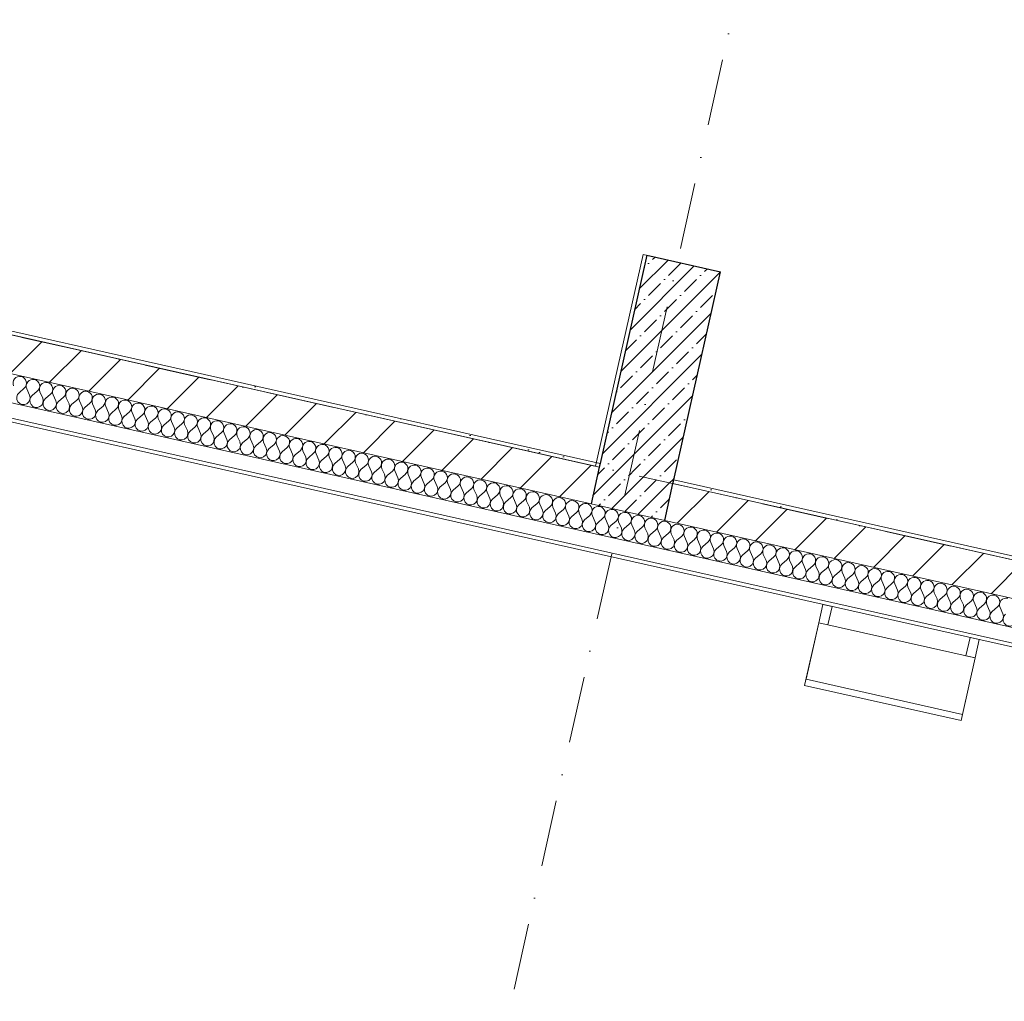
# Model space of a CAD drawing. Header units: millimetres. Extents: x -7218036 to -6881410, y 6117771 to 6219607.
# Tile 9 of 84: x -7181417 to -7176200, y 6132448 to 6137648. Entities that reach past the tile are written whole.
import ezdxf
from ezdxf.enums import TextEntityAlignment as Align

# ---------------------------------------------------------------- set-up
doc = ezdxf.new("R2010")
doc.units = ezdxf.units.MM
doc.header["$MEASUREMENT"] = 0
doc.linetypes.add('Штрихпунктирная', pattern=[670.277762, 352.777767, -176.388884, 0, -141.111112])
for name, color, linetype in [('S - МОП.АР', 7, 'Continuous'), ('АР-Мебель_Оборудование на фасаде.АР', 7, 'Continuous'), ('АР-Стены_внешние_.АР', 7, 'Continuous'), ('АР-Стены_внутренние_пилоны.АР', 7, 'Continuous'), ('АР-Чертеж-Оси_Осевые размеры.АР', 7, 'Continuous')]:
    doc.layers.add(name, color=color, linetype=linetype)
for name, color, linetype, lineweight in [('АР-Мебель_Оборудование на фасаде.АР_Ном._пера__101', 252, 'Continuous', 0), ('АР-Стены_внешние_.АР_Ном._пера__1', 7, 'Continuous', 0), ('АР-Стены_внутренние_пилоны.АР_Ном._пера__1', 7, 'Continuous', 15), ('АР-Чертеж-Оси_Осевые размеры.АР_Ном._пера__120', 7, 'Continuous', 0)]:
    doc.layers.add(name, color=color, linetype=linetype, lineweight=lineweight)
doc.styles.add('РЎР“Р•РќР•Р\xa0Р\x98Р\xa0_РЎРўР\x98Р›Р¬_3', font='GOTHIC.TTF')
pattern_1 = [(45, (-6566190.34, 6563027.8), (-111.369318, 111.369318), [0, -105, 0, -157.5]), (110, (-6565840.34, 6563027.8), (148.001588, 53.868173), [0, -77, 0, -133])]
pattern_2 = [(45, (-6566190.34, 6562677.8), (-127.27922, 127.27922), [])]
pattern_3 = [(45, (-6566190.34, 6562677.8), (-84.852814, 84.852814), []), (45, (-6566232.77, 6562720.22), (-84.852814, 84.852814), [90, -30, 0, -30])]

# ---------------------------------------------------------------- blocks, each defined once
blk = doc.blocks.new('Кондиционер Воздуха 23[2]_1', base_point=(-7177258.1, 6134121.6))
at = {"layer": 'АР-Мебель_Оборудование на фасаде.АР_Ном._пера__101', "color": 252, "linetype": 'Continuous', "lineweight": 0}
for p, q in [((-7177183.6, 6134453.3), (-7177258.1, 6134121.6)), ((-7177183.6, 6134453.3), (-7177250.7, 6134154.8)), ((-7176354.3, 6134267.1), (-7177183.6, 6134453.3)), ((-7176354.3, 6134267.1), (-7177183.6, 6134453.3)), ((-7176428.8, 6133935.4), (-7176354.3, 6134267.1)), ((-7176421.3, 6133968.5), (-7176354.3, 6134267.1)), ((-7177250.7, 6134154.8), (-7176421.3, 6133968.5)), ((-7177258.1, 6134121.6), (-7176428.8, 6133935.4))]:
    blk.add_line(p, q, dxfattribs=at)
blk = doc.blocks.new('*X17', base_point=(-6566190.3, 6562677.8))
at = {"layer": 'АР-Стены_внешние_.АР_Ном._пера__1', "color": 7, "linetype": 'Continuous', "lineweight": 0}
for p, q in [((-7181420.9, 6135672.4), (-7181393.7, 6135695.5)), ((-7181365.1, 6135659.8), (-7181379.8, 6135692.4)), ((-7181351.2, 6135656.7), (-7181324, 6135679.9)), ((-7181295.4, 6135644.2), (-7181310.1, 6135676.8)), ((-7181281.5, 6135641.1), (-7181254.3, 6135664.2)), ((-7181225.7, 6135628.5), (-7181240.4, 6135661.1)), ((-7181211.8, 6135625.4), (-7181184.6, 6135648.6)), ((-7181156, 6135612.9), (-7181170.7, 6135645.5)), ((-7181142.1, 6135609.8), (-7181114.9, 6135632.9)), ((-7181086.4, 6135597.2), (-7181101, 6135629.8)), ((-7181072.4, 6135594.1), (-7181045.2, 6135617.3)), ((-7181016.7, 6135581.6), (-7181031.3, 6135614.2)), ((-7181002.7, 6135578.5), (-7180975.6, 6135601.6)), ((-7180947, 6135565.9), (-7180961.6, 6135598.5)), ((-7180933, 6135562.8), (-7180905.9, 6135586)), ((-7180877.3, 6135550.3), (-7180891.9, 6135582.9)), ((-7180863.3, 6135547.1), (-7180836.2, 6135570.3)), ((-7180807.6, 6135534.6), (-7180822.2, 6135567.2)), ((-7180793.6, 6135531.5), (-7180766.5, 6135554.7)), ((-7180737.9, 6135519), (-7180752.5, 6135551.5)), ((-7180724, 6135515.8), (-7180696.8, 6135539)), ((-7180668.2, 6135503.3), (-7180682.8, 6135535.9)), ((-7180654.3, 6135500.2), (-7180627.1, 6135523.4)), ((-7180598.5, 6135487.7), (-7180613.2, 6135520.2)), ((-7180584.6, 6135484.5), (-7180557.4, 6135507.7)), ((-7180528.8, 6135472), (-7180543.5, 6135504.6)), ((-7180514.9, 6135468.9), (-7180487.7, 6135492.1)), ((-7180459.1, 6135456.4), (-7180473.8, 6135488.9)), ((-7180445.2, 6135453.2), (-7180418, 6135476.4)), ((-7180389.4, 6135440.7), (-7180404.1, 6135473.3)), ((-7180375.5, 6135437.6), (-7180348.3, 6135460.8)), ((-7180319.7, 6135425.1), (-7180334.4, 6135457.6)), ((-7180305.8, 6135421.9), (-7180278.6, 6135445.1)), ((-7180250, 6135409.4), (-7180264.7, 6135442)), ((-7180236.1, 6135406.3), (-7180208.9, 6135429.5)), ((-7180180.3, 6135393.8), (-7180195, 6135426.3)), ((-7180166.4, 6135390.6), (-7180139.2, 6135413.8)), ((-7180110.7, 6135378.1), (-7180125.3, 6135410.7)), ((-7180096.7, 6135375), (-7180069.5, 6135398.2)), ((-7180041, 6135362.5), (-7180055.6, 6135395)), ((-7180027, 6135359.3), (-7179999.9, 6135382.5)), ((-7179971.3, 6135346.8), (-7179985.9, 6135379.4)), ((-7179957.3, 6135343.7), (-7179930.2, 6135366.9)), ((-7179901.6, 6135331.1), (-7179916.2, 6135363.7)), ((-7179887.6, 6135328), (-7179860.5, 6135351.2)), ((-7179831.9, 6135315.5), (-7179846.5, 6135348.1)), ((-7179817.9, 6135312.4), (-7179790.8, 6135335.5)), ((-7179762.2, 6135299.8), (-7179776.8, 6135332.4)), ((-7179748.3, 6135296.7), (-7179721.1, 6135319.9)), ((-7179692.5, 6135284.2), (-7179707.1, 6135316.8)), ((-7179678.6, 6135281.1), (-7179651.4, 6135304.2)), ((-7179622.8, 6135268.5), (-7179637.5, 6135301.1)), ((-7179608.9, 6135265.4), (-7179581.7, 6135288.6)), ((-7179553.1, 6135252.9), (-7179567.8, 6135285.5)), ((-7179539.2, 6135249.8), (-7179512, 6135272.9)), ((-7179483.4, 6135237.2), (-7179498.1, 6135269.8)), ((-7179469.5, 6135234.1), (-7179442.3, 6135257.3)), ((-7179413.7, 6135221.6), (-7179428.4, 6135254.2)), ((-7179399.8, 6135218.5), (-7179372.6, 6135241.6)), ((-7179344, 6135205.9), (-7179358.7, 6135238.5)), ((-7179330.1, 6135202.8), (-7179302.9, 6135226)), ((-7179274.3, 6135190.3), (-7179289, 6135222.8)), ((-7179260.4, 6135187.1), (-7179233.2, 6135210.3)), ((-7179204.7, 6135174.6), (-7179219.3, 6135207.2)), ((-7179190.7, 6135171.5), (-7179163.5, 6135194.7)), ((-7179135, 6135159), (-7179149.6, 6135191.5)), ((-7179121, 6135155.8), (-7179093.9, 6135179)), ((-7179065.3, 6135143.3), (-7179079.9, 6135175.9)), ((-7179051.3, 6135140.2), (-7179024.2, 6135163.4)), ((-7178995.6, 6135127.7), (-7179010.2, 6135160.2)), ((-7178981.6, 6135124.5), (-7178954.5, 6135147.7)), ((-7178925.9, 6135112), (-7178940.5, 6135144.6)), ((-7178911.9, 6135108.9), (-7178884.8, 6135132.1)), ((-7178856.2, 6135096.4), (-7178870.8, 6135128.9)), ((-7178842.3, 6135093.2), (-7178815.1, 6135116.4)), ((-7178786.5, 6135080.7), (-7178801.1, 6135113.3)), ((-7178772.6, 6135077.6), (-7178745.4, 6135100.8)), ((-7178716.8, 6135065.1), (-7178731.5, 6135097.6)), ((-7178702.9, 6135061.9), (-7178675.7, 6135085.1)), ((-7178647.1, 6135049.4), (-7178661.8, 6135082)), ((-7178633.2, 6135046.3), (-7178606, 6135069.5)), ((-7178577.4, 6135033.8), (-7178592.1, 6135066.3)), ((-7178563.5, 6135030.6), (-7178536.3, 6135053.8)), ((-7178507.7, 6135018.1), (-7178522.4, 6135050.7)), ((-7178493.8, 6135015), (-7178466.6, 6135038.2)), ((-7178438, 6135002.4), (-7178452.7, 6135035)), ((-7178424.1, 6134999.3), (-7178396.9, 6135022.5)), ((-7178368.3, 6134986.8), (-7178383, 6135019.4)), ((-7178354.4, 6134983.7), (-7178327.2, 6135006.8)), ((-7178298.7, 6134971.1), (-7178313.3, 6135003.7)), ((-7178284.7, 6134968), (-7178257.5, 6134991.2)), ((-7178229, 6134955.5), (-7178243.6, 6134988.1)), ((-7178215, 6134952.4), (-7178187.9, 6134975.5)), ((-7178159.3, 6134939.8), (-7178173.9, 6134972.4)), ((-7178145.3, 6134936.7), (-7178118.2, 6134959.9)), ((-7178089.6, 6134924.2), (-7178104.2, 6134956.8)), ((-7178075.6, 6134921.1), (-7178048.5, 6134944.2)), ((-7178019.9, 6134908.5), (-7178034.5, 6134941.1)), ((-7178005.9, 6134905.4), (-7177978.8, 6134928.6)), ((-7177950.2, 6134892.9), (-7177964.8, 6134925.5)), ((-7177936.3, 6134889.8), (-7177909.1, 6134912.9)), ((-7177880.5, 6134877.2), (-7177895.1, 6134909.8)), ((-7177866.6, 6134874.1), (-7177839.4, 6134897.3)), ((-7177810.8, 6134861.6), (-7177825.5, 6134894.2)), ((-7177796.9, 6134858.4), (-7177769.7, 6134881.6)), ((-7177741.1, 6134845.9), (-7177755.8, 6134878.5)), ((-7177727.2, 6134842.8), (-7177700, 6134866)), ((-7177671.4, 6134830.3), (-7177686.1, 6134862.8)), ((-7177657.5, 6134827.1), (-7177630.3, 6134850.3)), ((-7177601.7, 6134814.6), (-7177616.4, 6134847.2)), ((-7177587.8, 6134811.5), (-7177560.6, 6134834.7)), ((-7177532, 6134799), (-7177546.7, 6134831.5)), ((-7177518.1, 6134795.8), (-7177490.9, 6134819)), ((-7177462.3, 6134783.3), (-7177477, 6134815.9)), ((-7177448.4, 6134780.2), (-7177421.2, 6134803.4)), ((-7177392.6, 6134767.7), (-7177407.3, 6134800.2)), ((-7177378.7, 6134764.5), (-7177351.5, 6134787.7)), ((-7177323, 6134752), (-7177337.6, 6134784.6)), ((-7177309, 6134748.9), (-7177281.8, 6134772.1)), ((-7177253.3, 6134736.4), (-7177267.9, 6134768.9)), ((-7177239.3, 6134733.2), (-7177212.2, 6134756.4)), ((-7177183.6, 6134720.7), (-7177198.2, 6134753.3)), ((-7177169.6, 6134717.6), (-7177142.5, 6134740.8)), ((-7177113.9, 6134705.1), (-7177128.5, 6134737.6)), ((-7177099.9, 6134701.9), (-7177072.8, 6134725.1)), ((-7177044.2, 6134689.4), (-7177058.8, 6134722)), ((-7177030.2, 6134686.3), (-7177003.1, 6134709.5)), ((-7176974.5, 6134673.8), (-7176989.1, 6134706.3)), ((-7176960.6, 6134670.6), (-7176933.4, 6134693.8)), ((-7176904.8, 6134658.1), (-7176919.4, 6134690.7)), ((-7176890.9, 6134655), (-7176863.7, 6134678.2)), ((-7176835.1, 6134642.4), (-7176849.8, 6134675)), ((-7176821.2, 6134639.3), (-7176794, 6134662.5)), ((-7176765.4, 6134626.8), (-7176780.1, 6134659.4)), ((-7176751.5, 6134623.7), (-7176724.3, 6134646.8)), ((-7176695.7, 6134611.1), (-7176710.4, 6134643.7)), ((-7176681.8, 6134608), (-7176654.6, 6134631.2)), ((-7176626, 6134595.5), (-7176640.7, 6134628.1)), ((-7176612.1, 6134592.4), (-7176584.9, 6134615.5)), ((-7176556.3, 6134579.8), (-7176571, 6134612.4)), ((-7176542.4, 6134576.7), (-7176515.2, 6134599.9)), ((-7176486.6, 6134564.2), (-7176501.3, 6134596.8)), ((-7176472.7, 6134561.1), (-7176445.5, 6134584.2)), ((-7176417, 6134548.5), (-7176431.6, 6134581.1)), ((-7176403, 6134545.4), (-7176375.8, 6134568.6)), ((-7176347.3, 6134532.9), (-7176361.9, 6134565.5)), ((-7176333.3, 6134529.8), (-7176306.2, 6134552.9)), ((-7176277.6, 6134517.2), (-7176292.2, 6134549.8)), ((-7176263.6, 6134514.1), (-7176236.5, 6134537.3)), ((-7176207.9, 6134501.6), (-7176222.5, 6134534.2))]:
    blk.add_line(p, q, dxfattribs=at)
for centre, start, end in [((-7181416.9, 6135722.7), 77.342, 204.2119), ((-7181416.9, 6135722.7), 310.4721, 77.342), ((-7181347.2, 6135707.1), 77.342, 204.2119), ((-7181347.2, 6135707.1), 310.4721, 77.342), ((-7181277.5, 6135691.4), 77.342, 204.2119), ((-7181277.5, 6135691.4), 310.4721, 77.342), ((-7181207.8, 6135675.8), 77.342, 204.2119), ((-7181207.8, 6135675.8), 310.4721, 77.342), ((-7181138.1, 6135660.1), 77.342, 204.2119), ((-7181138.1, 6135660.1), 310.4721, 77.342), ((-7181397.7, 6135645.2), 130.4721, 24.2119), ((-7181328, 6135629.5), 130.4721, 24.2119), ((-7181258.3, 6135613.9), 130.4721, 24.2119), ((-7181068.4, 6135644.5), 77.342, 204.2119), ((-7181068.4, 6135644.5), 310.4721, 77.342), ((-7180998.7, 6135628.8), 77.342, 204.2119), ((-7180998.7, 6135628.8), 310.4721, 77.342), ((-7180929, 6135613.2), 77.342, 204.2119), ((-7180929, 6135613.2), 310.4721, 77.342), ((-7181188.6, 6135598.2), 130.4721, 24.2119), ((-7181118.9, 6135582.6), 130.4721, 24.2119), ((-7181049.2, 6135566.9), 130.4721, 24.2119), ((-7180859.3, 6135597.5), 77.342, 204.2119), ((-7180859.3, 6135597.5), 310.4721, 77.342), ((-7180789.7, 6135581.8), 77.342, 204.2119), ((-7180789.7, 6135581.8), 310.4721, 77.342), ((-7180720, 6135566.2), 77.342, 204.2119), ((-7180720, 6135566.2), 310.4721, 77.342), ((-7180979.5, 6135551.3), 130.4721, 24.2119), ((-7180909.8, 6135535.6), 130.4721, 24.2119), ((-7180840.2, 6135520), 130.4721, 24.2119), ((-7180650.3, 6135550.5), 77.342, 204.2119), ((-7180650.3, 6135550.5), 310.4721, 77.342), ((-7180580.6, 6135534.9), 77.342, 204.2119), ((-7180580.6, 6135534.9), 310.4721, 77.342), ((-7180510.9, 6135519.2), 77.342, 204.2119), ((-7180510.9, 6135519.2), 310.4721, 77.342), ((-7180441.2, 6135503.6), 77.342, 204.2119), ((-7180441.2, 6135503.6), 310.4721, 77.342), ((-7180770.5, 6135504.3), 130.4721, 24.2119), ((-7180700.8, 6135488.7), 130.4721, 24.2119), ((-7180631.1, 6135473), 130.4721, 24.2119), ((-7180561.4, 6135457.4), 130.4721, 24.2119), ((-7180371.5, 6135487.9), 77.342, 204.2119), ((-7180371.5, 6135487.9), 310.4721, 77.342), ((-7180301.8, 6135472.3), 77.342, 204.2119), ((-7180301.8, 6135472.3), 310.4721, 77.342), ((-7180232.1, 6135456.6), 77.342, 204.2119), ((-7180232.1, 6135456.6), 310.4721, 77.342), ((-7180491.7, 6135441.7), 130.4721, 24.2119), ((-7180422, 6135426.1), 130.4721, 24.2119), ((-7180352.3, 6135410.4), 130.4721, 24.2119), ((-7180162.4, 6135441), 77.342, 204.2119), ((-7180162.4, 6135441), 310.4721, 77.342), ((-7180092.7, 6135425.3), 77.342, 204.2119), ((-7180092.7, 6135425.3), 310.4721, 77.342), ((-7180023, 6135409.7), 77.342, 204.2119), ((-7180023, 6135409.7), 310.4721, 77.342), ((-7180282.6, 6135394.8), 130.4721, 24.2119), ((-7180212.9, 6135379.1), 130.4721, 24.2119), ((-7180143.2, 6135363.5), 130.4721, 24.2119), ((-7179953.3, 6135394), 77.342, 204.2119), ((-7179953.3, 6135394), 310.4721, 77.342), ((-7179883.7, 6135378.4), 77.342, 204.2119), ((-7179883.7, 6135378.4), 310.4721, 77.342), ((-7179814, 6135362.7), 77.342, 204.2119), ((-7179814, 6135362.7), 310.4721, 77.342), ((-7179744.3, 6135347.1), 77.342, 204.2119), ((-7179744.3, 6135347.1), 310.4721, 77.342), ((-7180073.5, 6135347.8), 130.4721, 24.2119), ((-7180003.8, 6135332.2), 130.4721, 24.2119), ((-7179934.2, 6135316.5), 130.4721, 24.2119), ((-7179864.5, 6135300.8), 130.4721, 24.2119), ((-7179674.6, 6135331.4), 77.342, 204.2119), ((-7179674.6, 6135331.4), 310.4721, 77.342), ((-7179604.9, 6135315.8), 77.342, 204.2119), ((-7179604.9, 6135315.8), 310.4721, 77.342), ((-7179535.2, 6135300.1), 77.342, 204.2119), ((-7179535.2, 6135300.1), 310.4721, 77.342), ((-7179794.8, 6135285.2), 130.4721, 24.2119), ((-7179725.1, 6135269.5), 130.4721, 24.2119), ((-7179655.4, 6135253.9), 130.4721, 24.2119), ((-7179465.5, 6135284.5), 77.342, 204.2119), ((-7179465.5, 6135284.5), 310.4721, 77.342), ((-7179395.8, 6135268.8), 77.342, 204.2119), ((-7179395.8, 6135268.8), 310.4721, 77.342), ((-7179326.1, 6135253.1), 77.342, 204.2119), ((-7179326.1, 6135253.1), 310.4721, 77.342), ((-7179585.7, 6135238.2), 130.4721, 24.2119), ((-7179516, 6135222.6), 130.4721, 24.2119), ((-7179446.3, 6135206.9), 130.4721, 24.2119), ((-7179256.4, 6135237.5), 77.342, 204.2119), ((-7179256.4, 6135237.5), 310.4721, 77.342), ((-7179186.7, 6135221.8), 77.342, 204.2119), ((-7179186.7, 6135221.8), 310.4721, 77.342), ((-7179117, 6135206.2), 77.342, 204.2119), ((-7179117, 6135206.2), 310.4721, 77.342), ((-7179047.3, 6135190.5), 77.342, 204.2119), ((-7179047.3, 6135190.5), 310.4721, 77.342), ((-7179376.6, 6135191.3), 130.4721, 24.2119), ((-7179306.9, 6135175.6), 130.4721, 24.2119), ((-7179237.2, 6135160), 130.4721, 24.2119), ((-7179167.5, 6135144.3), 130.4721, 24.2119), ((-7178977.7, 6135174.9), 77.342, 204.2119), ((-7178977.7, 6135174.9), 310.4721, 77.342), ((-7178908, 6135159.2), 77.342, 204.2119), ((-7178908, 6135159.2), 310.4721, 77.342), ((-7178838.3, 6135143.6), 77.342, 204.2119), ((-7178838.3, 6135143.6), 310.4721, 77.342), ((-7179097.8, 6135128.7), 130.4721, 24.2119), ((-7179028.1, 6135113), 130.4721, 24.2119), ((-7178958.5, 6135097.4), 130.4721, 24.2119), ((-7178768.6, 6135127.9), 77.342, 204.2119), ((-7178768.6, 6135127.9), 310.4721, 77.342), ((-7178698.9, 6135112.3), 77.342, 204.2119), ((-7178698.9, 6135112.3), 310.4721, 77.342), ((-7178629.2, 6135096.6), 77.342, 204.2119), ((-7178629.2, 6135096.6), 310.4721, 77.342), ((-7178888.8, 6135081.7), 130.4721, 24.2119), ((-7178819.1, 6135066.1), 130.4721, 24.2119), ((-7178749.4, 6135050.4), 130.4721, 24.2119), ((-7178559.5, 6135081), 77.342, 204.2119), ((-7178559.5, 6135081), 310.4721, 77.342), ((-7178489.8, 6135065.3), 77.342, 204.2119), ((-7178489.8, 6135065.3), 310.4721, 77.342), ((-7178420.1, 6135049.7), 77.342, 204.2119), ((-7178420.1, 6135049.7), 310.4721, 77.342), ((-7178350.4, 6135034), 77.342, 204.2119), ((-7178350.4, 6135034), 310.4721, 77.342), ((-7178679.7, 6135034.8), 130.4721, 24.2119), ((-7178610, 6135019.1), 130.4721, 24.2119), ((-7178540.3, 6135003.5), 130.4721, 24.2119), ((-7178470.6, 6134987.8), 130.4721, 24.2119), ((-7178280.7, 6135018.4), 77.342, 204.2119), ((-7178280.7, 6135018.4), 310.4721, 77.342), ((-7178211, 6135002.7), 77.342, 204.2119), ((-7178211, 6135002.7), 310.4721, 77.342), ((-7178141.3, 6134987.1), 77.342, 204.2119), ((-7178141.3, 6134987.1), 310.4721, 77.342), ((-7178400.9, 6134972.2), 130.4721, 24.2119), ((-7178331.2, 6134956.5), 130.4721, 24.2119), ((-7178261.5, 6134940.8), 130.4721, 24.2119), ((-7178071.6, 6134971.4), 77.342, 204.2119), ((-7178071.6, 6134971.4), 310.4721, 77.342), ((-7178002, 6134955.8), 77.342, 204.2119), ((-7178002, 6134955.8), 310.4721, 77.342), ((-7177932.3, 6134940.1), 77.342, 204.2119), ((-7177932.3, 6134940.1), 310.4721, 77.342), ((-7178191.8, 6134925.2), 130.4721, 24.2119), ((-7178122.1, 6134909.5), 130.4721, 24.2119), ((-7178052.5, 6134893.9), 130.4721, 24.2119), ((-7177862.6, 6134924.5), 77.342, 204.2119), ((-7177862.6, 6134924.5), 310.4721, 77.342), ((-7177792.9, 6134908.8), 77.342, 204.2119), ((-7177792.9, 6134908.8), 310.4721, 77.342), ((-7177723.2, 6134893.1), 77.342, 204.2119), ((-7177723.2, 6134893.1), 310.4721, 77.342), ((-7177653.5, 6134877.5), 77.342, 204.2119), ((-7177653.5, 6134877.5), 310.4721, 77.342), ((-7177982.8, 6134878.2), 130.4721, 24.2119), ((-7177913.1, 6134862.6), 130.4721, 24.2119), ((-7177843.4, 6134846.9), 130.4721, 24.2119), ((-7177773.7, 6134831.3), 130.4721, 24.2119), ((-7177583.8, 6134861.8), 77.342, 204.2119), ((-7177583.8, 6134861.8), 310.4721, 77.342), ((-7177514.1, 6134846.2), 77.342, 204.2119), ((-7177514.1, 6134846.2), 310.4721, 77.342), ((-7177444.4, 6134830.5), 77.342, 204.2119), ((-7177444.4, 6134830.5), 310.4721, 77.342), ((-7177704, 6134815.6), 130.4721, 24.2119), ((-7177634.3, 6134800), 130.4721, 24.2119), ((-7177564.6, 6134784.3), 130.4721, 24.2119), ((-7177374.7, 6134814.9), 77.342, 204.2119), ((-7177374.7, 6134814.9), 310.4721, 77.342), ((-7177305, 6134799.2), 77.342, 204.2119), ((-7177305, 6134799.2), 310.4721, 77.342), ((-7177235.3, 6134783.6), 77.342, 204.2119), ((-7177235.3, 6134783.6), 310.4721, 77.342), ((-7177494.9, 6134768.7), 130.4721, 24.2119), ((-7177425.2, 6134753), 130.4721, 24.2119), ((-7177355.5, 6134737.4), 130.4721, 24.2119), ((-7177165.6, 6134767.9), 77.342, 204.2119), ((-7177165.6, 6134767.9), 310.4721, 77.342), ((-7177096, 6134752.3), 77.342, 204.2119), ((-7177096, 6134752.3), 310.4721, 77.342), ((-7177026.3, 6134736.6), 77.342, 204.2119), ((-7177026.3, 6134736.6), 310.4721, 77.342), ((-7176956.6, 6134721), 77.342, 204.2119), ((-7176956.6, 6134721), 310.4721, 77.342), ((-7177285.8, 6134721.7), 130.4721, 24.2119), ((-7177216.1, 6134706.1), 130.4721, 24.2119), ((-7177146.5, 6134690.4), 130.4721, 24.2119), ((-7177076.8, 6134674.8), 130.4721, 24.2119), ((-7176886.9, 6134705.3), 77.342, 204.2119), ((-7176886.9, 6134705.3), 310.4721, 77.342), ((-7176817.2, 6134689.7), 77.342, 204.2119), ((-7176817.2, 6134689.7), 310.4721, 77.342), ((-7176747.5, 6134674), 77.342, 204.2119), ((-7176747.5, 6134674), 310.4721, 77.342), ((-7177007.1, 6134659.1), 130.4721, 24.2119), ((-7176937.4, 6134643.5), 130.4721, 24.2119), ((-7176867.7, 6134627.8), 130.4721, 24.2119), ((-7176677.8, 6134658.4), 77.342, 204.2119), ((-7176677.8, 6134658.4), 310.4721, 77.342), ((-7176608.1, 6134642.7), 77.342, 204.2119), ((-7176608.1, 6134642.7), 310.4721, 77.342), ((-7176538.4, 6134627.1), 77.342, 204.2119), ((-7176538.4, 6134627.1), 310.4721, 77.342), ((-7176798, 6134612.1), 130.4721, 24.2119), ((-7176728.3, 6134596.5), 130.4721, 24.2119), ((-7176658.6, 6134580.8), 130.4721, 24.2119), ((-7176468.7, 6134611.4), 77.342, 204.2119), ((-7176468.7, 6134611.4), 310.4721, 77.342), ((-7176399, 6134595.8), 77.342, 204.2119), ((-7176399, 6134595.8), 310.4721, 77.342), ((-7176329.3, 6134580.1), 77.342, 204.2119), ((-7176329.3, 6134580.1), 310.4721, 77.342), ((-7176259.6, 6134564.4), 77.342, 204.2119), ((-7176259.6, 6134564.4), 310.4721, 77.342), ((-7176588.9, 6134565.2), 130.4721, 24.2119), ((-7176519.2, 6134549.5), 130.4721, 24.2119), ((-7176449.5, 6134533.9), 130.4721, 24.2119), ((-7176379.8, 6134518.2), 130.4721, 24.2119), ((-7176189.9, 6134548.8), 77.342, 204.2119), ((-7176310.1, 6134502.6), 130.4721, 24.2119), ((-7176240.4, 6134486.9), 130.4721, 24.2119), ((-7176170.8, 6134471.3), 130.4721, 24.2119)]:
    blk.add_arc(centre, 35.7, start, end, dxfattribs=at)
blk = doc.blocks.new('Стена_3_1', base_point=(-7185717.4, 6136933.8))
at = {"layer": 'АР-Стены_внешние_.АР', "linetype": 'Continuous', "lineweight": 0, "true_color": 0x000000}
h = blk.add_hatch(dxfattribs=at)
h.set_pattern_fill('БЛОКИ_БЕТОННЫЕ_ЭФФЕКТИВН_70', color=18, style=0, pattern_type=2)
h.set_pattern_definition(pattern_2)
h.paths.add_polyline_path([(-7178346.1, 6135278.3), (-7182117.2, 6136125.2), (-7182161, 6135930.1), (-7178389.9, 6135083.2)])
h = blk.add_hatch(dxfattribs=at)
h.set_pattern_fill('ШТУКАТУРКА__ГИПС_01_0001', color=18, style=0, pattern_type=2)
h.set_pattern_definition(pattern_1)
h.paths.add_polyline_path([(-7178341.7, 6135297.8), (-7182112.8, 6136144.8), (-7182117.2, 6136125.2), (-7178346.1, 6135278.3)])
h = blk.add_hatch(dxfattribs=at)
h.set_pattern_fill('БЛОКИ_БЕТОННЫЕ_ЭФФЕКТИВН_70', color=18, style=0, pattern_type=2)
h.set_pattern_definition(pattern_2)
h.paths.add_polyline_path([(-7177999.7, 6134995.5), (-7171774.7, 6133597.4), (-7171730.8, 6133792.6), (-7177955.8, 6135190.6)])
h = blk.add_hatch(dxfattribs=at)
h.set_pattern_fill('ШТУКАТУРКА__ГИПС_01_0001', color=18, style=0, pattern_type=2)
h.set_pattern_definition(pattern_1)
h.paths.add_polyline_path([(-7177955.8, 6135190.6), (-7171730.8, 6133792.6), (-7171726.5, 6133812.1), (-7177951.5, 6135210.2)])
at = {"layer": 'АР-Стены_внешние_.АР_Ном._пера__1', "color": 7, "linetype": 'Continuous', "lineweight": 0}
for p, q in [((-7185850.1, 6136604.9), (-7171807.5, 6133451.1)), ((-7185900.9, 6136534.3), (-7171825.1, 6133373))]:
    blk.add_line(p, q, dxfattribs=at)
at = {"layer": 'АР-Стены_внешние_.АР_Ном._пера__1', "color": 7, "linetype": 'Continuous', "lineweight": 15}
for p, q in [((-7178346.1, 6135278.3), (-7182117.2, 6136125.2)), ((-7182161, 6135930.1), (-7178389.9, 6135083.2)), ((-7171730.8, 6133792.6), (-7177955.8, 6135190.6)), ((-7178389.9, 6135083.2), (-7177999.7, 6134995.5)), ((-7177999.7, 6134995.5), (-7171774.7, 6133597.4))]:
    blk.add_line(p, q, dxfattribs=at)
at = {"layer": 'АР-Стены_внешние_.АР_Ном._пера__1', "color": 7, "linetype": 'Continuous', "lineweight": 30}
for p, q in [((-7178346.1, 6135278.3), (-7178389.9, 6135083.2)), ((-7178341.7, 6135297.8), (-7178346.1, 6135278.3)), ((-7177999.7, 6134995.5), (-7177955.8, 6135190.6)), ((-7177955.8, 6135190.6), (-7177951.5, 6135210.2))]:
    blk.add_line(p, q, dxfattribs=at)
at = {"layer": 'АР-Стены_внешние_.АР_Ном._пера__1', "color": 7, "linetype": 'Continuous', "lineweight": 0, "flags": 128}
for points in [[(-7185913.6, 6136516.7), (-7171829.4, 6133353.5)], [(-7178341.7, 6135297.8), (-7182112.8, 6136144.8)], [(-7171726.5, 6133812.1), (-7177951.5, 6135210.2)]]:
    blk.add_lwpolyline(points, dxfattribs=at)
at = {"layer": 'АР-Стены_внешние_.АР', "color": 7, "lineweight": 0}
blk.add_blockref('*X17', (-6566190.3, 6562677.8), dxfattribs=at)
blk = doc.blocks.new('Перекрытие_3_1', base_point=(-7176354.3, 6134267.1))
at = {"layer": 'АР-Мебель_Оборудование на фасаде.АР_Ном._пера__101', "color": 252, "linetype": 'Continuous', "lineweight": 0, "flags": 128}
blk.add_lwpolyline([(-7176354.3, 6134267.1), (-7176332.4, 6134364.7), (-7176381.1, 6134375.6), (-7176403.1, 6134278)], close=True, dxfattribs=at)
blk = doc.blocks.new('Перекрытие_4_1', base_point=(-7177134.8, 6134442.4))
at = {"layer": 'АР-Мебель_Оборудование на фасаде.АР_Ном._пера__101', "color": 252, "linetype": 'Continuous', "lineweight": 0, "flags": 128}
blk.add_lwpolyline([(-7177134.8, 6134442.4), (-7177112.9, 6134540), (-7177161.7, 6134550.9), (-7177183.6, 6134453.3)], close=True, dxfattribs=at)
blk = doc.blocks.new('Стена_76_1', base_point=(-7178151, 6135234.5))
at = {"layer": 'АР-Стены_внутренние_пилоны.АР', "linetype": 'Continuous', "lineweight": 0, "true_color": 0x000000}
h = blk.add_hatch(dxfattribs=at)
h.set_pattern_fill('ЖЕЛЕЗОБЕТОН__PROJECT__0001', color=18, style=0, pattern_type=2)
h.set_pattern_definition(pattern_3)
h.paths.add_polyline_path([(-7177951.5, 6135210.2), (-7177703.8, 6136312.7), (-7178094.1, 6136400.3), (-7178341.7, 6135297.8)])
h = blk.add_hatch(dxfattribs=at)
h.set_pattern_fill('ЖЕЛЕЗОБЕТОН__PROJECT__0001', color=18, style=0, pattern_type=2)
h.set_pattern_definition(pattern_3)
h.paths.add_polyline_path([(-7177955.8, 6135190.6), (-7178346.1, 6135278.3), (-7178389.9, 6135083.2), (-7177999.7, 6134995.5)])
h = blk.add_hatch(dxfattribs=at)
h.set_pattern_fill('ЖЕЛЕЗОБЕТОН__PROJECT__0001', color=18, style=0, pattern_type=2)
h.set_pattern_definition(pattern_3)
h.paths.add_polyline_path([(-7177951.5, 6135210.2), (-7178341.7, 6135297.8), (-7178346.1, 6135278.3), (-7177955.8, 6135190.6)])
at = {"layer": 'АР-Стены_внешние_.АР_Ном._пера__1', "color": 7, "linetype": 'Continuous', "lineweight": 30}
for p, q in [((-7178346.1, 6135278.3), (-7178389.9, 6135083.2)), ((-7178341.7, 6135297.8), (-7178346.1, 6135278.3)), ((-7177999.7, 6134995.5), (-7177955.8, 6135190.6)), ((-7177955.8, 6135190.6), (-7177951.5, 6135210.2))]:
    blk.add_line(p, q, dxfattribs=at)
at = {"layer": 'АР-Стены_внешние_.АР_Ном._пера__1', "color": 7, "linetype": 'Continuous', "lineweight": 15}
blk.add_line((-7178389.9, 6135083.2), (-7177999.7, 6134995.5), dxfattribs=at)
at = {"layer": 'АР-Стены_внутренние_пилоны.АР_Ном._пера__1', "color": 7, "linetype": 'Continuous', "lineweight": 30, "flags": 128}
for points in [[(-7178094.1, 6136400.3), (-7178341.7, 6135297.8)], [(-7178094.1, 6136400.3), (-7177703.8, 6136312.7)], [(-7177951.5, 6135210.2), (-7177703.8, 6136312.7)]]:
    blk.add_lwpolyline(points, dxfattribs=at)
blk = doc.blocks.new('Стандартный Маркер Сетки[9]_1', base_point=(-7174682.2, 6150838.4))
at = {"layer": 'АР-Чертеж-Оси_Осевые размеры.АР_Ном._пера__120', "color": 7, "linetype": 'Штрихпунктирная', "lineweight": 0}
blk.add_line((-7174901.3, 6149862.7), (-7179463.8, 6129548.3), dxfattribs=at)
at = {"layer": 'АР-Чертеж-Оси_Осевые размеры.АР_Ном._пера__120', "color": 7, "lineweight": 0, "style": 'РЎР“Р•РќР•Р\xa0Р\x98Р\xa0_РЎРўР\x98Р›Р¬_3'}
blk.add_attdef('AC_MarkerText_1', text='', height=350, rotation=347.3417, dxfattribs=at).set_placement((-7179722.6, 6128265.8), align=Align.TOP_CENTER)
blk = doc.blocks.new('Стандартный Маркер Сетки[30]_1', base_point=(-7174682.2, 6150838.4))
at = {"layer": 'АР-Чертеж-Оси_Осевые размеры.АР_Ном._пера__120', "color": 7, "linetype": 'Штрихпунктирная', "lineweight": 0}
blk.add_line((-7174901.3, 6149862.7), (-7179463.8, 6129548.3), dxfattribs=at)
at = {"layer": 'АР-Чертеж-Оси_Осевые размеры.АР_Ном._пера__120', "color": 7, "lineweight": 0, "style": 'РЎР“Р•РќР•Р\xa0Р\x98Р\xa0_РЎРўР\x98Р›Р¬_3'}
blk.add_attdef('AC_MarkerText_1', text='', height=350, rotation=347.3417, dxfattribs=at).set_placement((-7179722.6, 6128265.8), align=Align.TOP_CENTER)
blk = doc.blocks.new('Стандартный Маркер Сетки[51]_1', base_point=(-7217047.9, 6143970.3))
at = {"layer": 'АР-Чертеж-Оси_Осевые размеры.АР_Ном._пера__120', "color": 7, "linetype": 'Штрихпунктирная', "lineweight": 0}
blk.add_line((-7216072.2, 6143751.1), (-7137131, 6126021.4), dxfattribs=at)
at = {"layer": 'АР-Чертеж-Оси_Осевые размеры.АР_Ном._пера__120', "color": 7, "lineweight": 0, "style": 'РЎР“Р•РќР•Р\xa0Р\x98Р\xa0_РЎРўР\x98Р›Р¬_3'}
for tag, p in [('AC_MarkerText_1_0', (-7217465.8, 6144260.9)), ('AC_MarkerText_1_1', (-7135597.5, 6125873.7))]:
    blk.add_attdef(tag, text='', height=350, rotation=347.3417, dxfattribs=at).set_placement(p, align=Align.TOP_CENTER)
blk = doc.blocks.new('Стандартный Маркер Сетки[61]_1', base_point=(-7217047.9, 6143970.3))
at = {"layer": 'АР-Чертеж-Оси_Осевые размеры.АР_Ном._пера__120', "color": 7, "linetype": 'Штрихпунктирная', "lineweight": 0}
blk.add_line((-7216072.2, 6143751.1), (-7137131, 6126021.4), dxfattribs=at)
at = {"layer": 'АР-Чертеж-Оси_Осевые размеры.АР_Ном._пера__120', "color": 7, "lineweight": 0, "style": 'РЎР“Р•РќР•Р\xa0Р\x98Р\xa0_РЎРўР\x98Р›Р¬_3'}
for tag, p in [('AC_MarkerText_1_0', (-7217465.8, 6144260.9)), ('AC_MarkerText_1_1', (-7135597.5, 6125873.7))]:
    blk.add_attdef(tag, text='', height=350, rotation=347.3417, dxfattribs=at).set_placement(p, align=Align.TOP_CENTER)
blk = doc.blocks.new('Стандартный Маркер Сетки[64]_1', base_point=(-7217047.9, 6143970.3))
at = {"layer": 'АР-Чертеж-Оси_Осевые размеры.АР_Ном._пера__120', "color": 7, "linetype": 'Штрихпунктирная', "lineweight": 0}
blk.add_line((-7216072.2, 6143751.1), (-7137131, 6126021.4), dxfattribs=at)
at = {"layer": 'АР-Чертеж-Оси_Осевые размеры.АР_Ном._пера__120', "color": 7, "lineweight": 0, "style": 'РЎР“Р•РќР•Р\xa0Р\x98Р\xa0_РЎРўР\x98Р›Р¬_3'}
for tag, p in [('AC_MarkerText_1_0', (-7217465.8, 6144260.9)), ('AC_MarkerText_1_1', (-7135597.5, 6125873.7))]:
    blk.add_attdef(tag, text='', height=350, rotation=347.3417, dxfattribs=at).set_placement(p, align=Align.TOP_CENTER)
blk = doc.blocks.new('Стандартный Маркер Сетки[68]_1', base_point=(-7217047.9, 6143970.3))
at = {"layer": 'АР-Чертеж-Оси_Осевые размеры.АР_Ном._пера__120', "color": 7, "linetype": 'Штрихпунктирная', "lineweight": 0}
blk.add_line((-7216072.2, 6143751.1), (-7137131, 6126021.4), dxfattribs=at)
at = {"layer": 'АР-Чертеж-Оси_Осевые размеры.АР_Ном._пера__120', "color": 7, "lineweight": 0, "style": 'РЎР“Р•РќР•Р\xa0Р\x98Р\xa0_РЎРўР\x98Р›Р¬_3'}
for tag, p in [('AC_MarkerText_1_0', (-7217465.8, 6144260.9)), ('AC_MarkerText_1_1', (-7135597.5, 6125873.7))]:
    blk.add_attdef(tag, text='', height=350, rotation=347.3417, dxfattribs=at).set_placement(p, align=Align.TOP_CENTER)

msp = doc.modelspace()

# ---------------------------------------------------------------- linework, layer by layer
at = {"layer": 'S - МОП.АР', "color": 254, "linetype": 'Continuous', "lineweight": 0, "true_color": 0xd1c7d6, "flags": 128}
msp.add_lwpolyline([(-7169353.6, 6140930.2), (-7170895.5, 6141276.5), (-7171011.7, 6140759.2), (-7175631.9, 6141796.9), (-7175526.8, 6142265.1), (-7183990.6, 6144166), (-7185619.8, 6136911.9), (-7182409.9, 6136191), (-7182058.5, 6137755.4), (-7181765.8, 6137689.7), (-7182117.2, 6136125.2), (-7178365.6, 6135282.6), (-7178113.6, 6136404.7), (-7177703.8, 6136312.7), (-7177955.9, 6135190.5), (-7171730.8, 6133792.5), (-7171478.8, 6134914.6), (-7171088.6, 6134826.9), (-7171340.6, 6133704.9), (-7168018.3, 6132958.7)], dxfattribs=at)

# ---------------------------------------------------------------- block references
at = {"layer": 'АР-Мебель_Оборудование на фасаде.АР', "color": 252, "linetype": 'Continuous', "lineweight": 0}
for name, p in [('Перекрытие_4_1', (-7177134.8, 6134442.4)), ('Перекрытие_3_1', (-7176354.3, 6134267.1))]:
    msp.add_blockref(name, p, dxfattribs=at)
at = {"layer": 'АР-Мебель_Оборудование на фасаде.АР_Ном._пера__101', "color": 252, "linetype": 'Continuous', "lineweight": 0}
msp.add_blockref('Кондиционер Воздуха 23[2]_1', (-7177258.1, 6134121.6), dxfattribs=at)
at = {"layer": 'АР-Стены_внешние_.АР', "color": 7, "lineweight": 0}
msp.add_blockref('Стена_3_1', (-7185717.4, 6136933.8), dxfattribs=at)
at = {"layer": 'АР-Стены_внутренние_пилоны.АР', "color": 7, "lineweight": 0}
msp.add_blockref('Стена_76_1', (-7178151, 6135234.5), dxfattribs=at)
at = {"layer": 'АР-Чертеж-Оси_Осевые размеры.АР', "color": 8, "linetype": 'Continuous', "lineweight": 15}
for name, p in [('Стандартный Маркер Сетки[9]_1', (-7174682.2, 6150838.4)), ('Стандартный Маркер Сетки[30]_1', (-7174682.2, 6150838.4)), ('Стандартный Маркер Сетки[51]_1', (-7217047.9, 6143970.3)), ('Стандартный Маркер Сетки[61]_1', (-7217047.9, 6143970.3)), ('Стандартный Маркер Сетки[64]_1', (-7217047.9, 6143970.3)), ('Стандартный Маркер Сетки[68]_1', (-7217047.9, 6143970.3))]:
    msp.add_blockref(name, p, dxfattribs=at)

doc.saveas('drawing.dxf')
